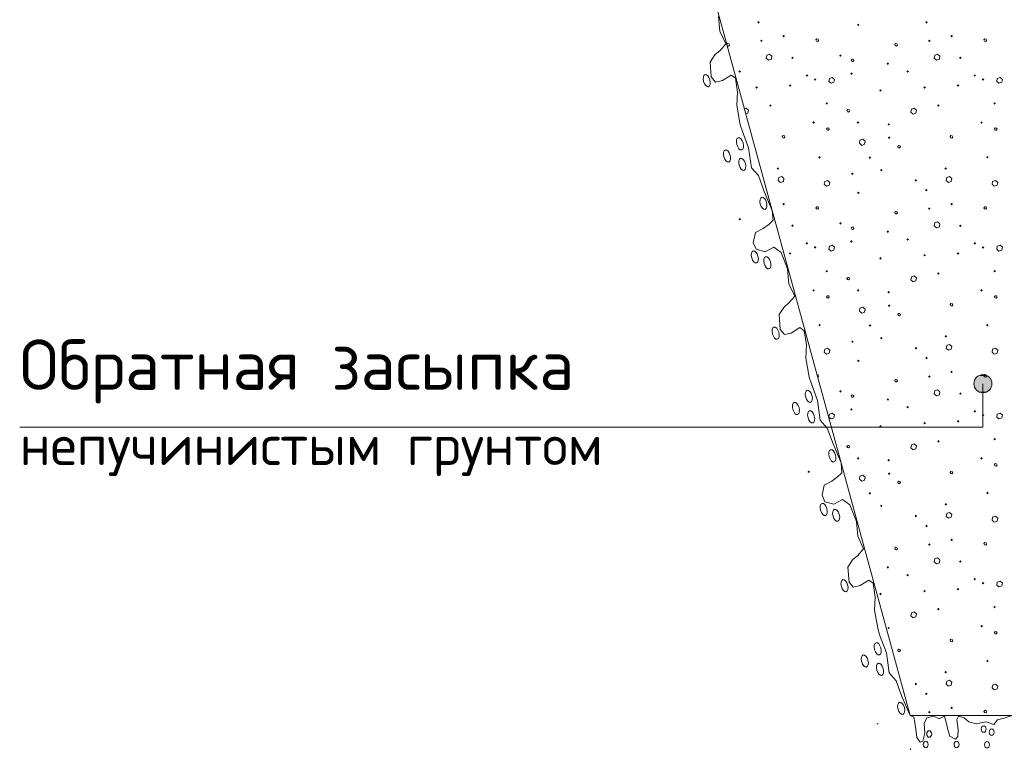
# Model space of a CAD drawing. Header units: millimetres. Extents: x 0 to 42000, y 0 to 29700.
# Tile 4 of 19: x 23003 to 27890, y 13399 to 17025. Entities that reach past the tile are written whole.
import ezdxf

# ---------------------------------------------------------------- set-up
doc = ezdxf.new("R2010")
doc.units = ezdxf.units.MM
doc.layers.add('Standard', color=7, linetype='Continuous', lineweight=25)
doc.layers.add('Стена_ кирп кладка силик нес', color=8, linetype='Continuous', lineweight=70)
doc.styles.add('ISOCPEUR', font='txt')

msp = doc.modelspace()

# ---------------------------------------------------------------- hatches: boundary and pattern name
at = {"layer": 'Standard', "linetype": 'Continuous', "lineweight": 13, "transparency": 33554687}
for points in [[(26575.3, 16041.3), (26583.3, 16036.7), (26578.7, 16028.8), (26570.7, 16033.3)], [(26917.2, 14787.9), (26925.2, 14783.3), (26920.6, 14775.4), (26912.7, 14779.9)], [(27254.6, 13526.5), (27259.1, 13534.5), (27267.1, 13529.9)], [(27421.6, 13411.9), (27428.1, 13405.4), (27421.6, 13398.9)]]:
    msp.add_hatch(color=7, dxfattribs=at).paths.add_polyline_path(points, flags=16)
for points in [[(27744.7, 15241), (27822, 15241), (27805.8, 15257.2)], [(27744.7, 15241), (27805.8, 15257.2), (27760.9, 15257.2)], [(27760.9, 15257.2), (27805.8, 15257.2), (27783.3, 15263.5)], [(27738.3, 15218.5), (27828.3, 15218.5), (27822, 15241)], [(27738.3, 15218.5), (27822, 15241), (27744.7, 15241)], [(27744.7, 15196), (27828.3, 15218.5), (27738.3, 15218.5)], [(27744.7, 15196), (27822, 15196), (27828.3, 15218.5)], [(27760.9, 15179.8), (27822, 15196), (27744.7, 15196)], [(27760.9, 15179.8), (27805.8, 15179.8), (27822, 15196)], [(27805.8, 15179.8), (27760.9, 15179.8), (27783.3, 15173.5)]]:
    msp.add_hatch(color=7, dxfattribs=at).paths.add_polyline_path(points)
at = {"layer": 'Стена_ кирп кладка силик нес', "linetype": 'Continuous', "lineweight": 13, "transparency": 33554687}
for points in [[(26663.4, 17012.6), (26669.9, 17019.1), (26676.4, 17012.6), (26669.9, 17006.1)], [(27158.4, 16999.3), (27164.9, 17005.8), (27171.4, 16999.3), (27164.9, 16992.8)], [(27496.7, 17012.6), (27503.2, 17019.1), (27509.7, 17012.6), (27503.2, 17006.1)], [(26677.5, 16921), (26684, 16927.5), (26690.5, 16921), (26684, 16914.5)], [(26788.4, 16943.5), (26794.9, 16950), (26801.4, 16943.5), (26794.9, 16937)], [(27510.9, 16921), (27517.4, 16927.5), (27523.9, 16921), (27517.4, 16914.5)], [(27621.7, 16943.5), (27628.2, 16950), (27634.7, 16943.5), (27628.2, 16937)], [(26831.7, 16836), (26838.2, 16842.5), (26844.7, 16836), (26838.2, 16829.5)], [(27070, 16847.6), (27076.5, 16854.1), (27083, 16847.6), (27076.5, 16841.1)], [(27305, 16806.8), (27311.5, 16813.3), (27318, 16806.8), (27311.5, 16800.3)], [(27665, 16836), (27671.5, 16842.5), (27678, 16836), (27671.5, 16829.5)], [(26570, 16768.5), (26576.5, 16775), (26583, 16768.5), (26576.5, 16762)], [(27124.2, 16757.6), (27130.7, 16764.1), (27137.2, 16757.6), (27130.7, 16751.1)], [(27403.4, 16768.5), (27409.9, 16775), (27416.4, 16768.5), (27409.9, 16762)], [(26903.4, 16748.5), (26909.9, 16755), (26916.4, 16748.5), (26909.9, 16742)], [(26944.2, 16728.5), (26950.7, 16735), (26957.2, 16728.5), (26950.7, 16722)], [(27736.7, 16748.5), (27743.2, 16755), (27749.7, 16748.5), (27743.2, 16742)], [(27777.5, 16728.5), (27784, 16735), (27790.5, 16728.5), (27784, 16722)], [(26654.2, 16689.3), (26660.7, 16695.8), (26667.2, 16689.3), (26660.7, 16682.8)], [(26820, 16698.5), (26826.5, 16705), (26833, 16698.5), (26826.5, 16692)], [(27268.4, 16674.3), (27274.9, 16680.8), (27281.4, 16674.3), (27274.9, 16667.8)], [(27487.5, 16689.3), (27494, 16695.8), (27500.5, 16689.3), (27494, 16682.8)], [(27653.4, 16698.5), (27659.9, 16705), (27666.4, 16698.5), (27659.9, 16692)], [(27001.7, 16610.1), (27008.2, 16616.6), (27014.7, 16610.1), (27008.2, 16603.6)], [(27835, 16610.1), (27841.5, 16616.6), (27848, 16610.1), (27841.5, 16603.6)], [(26722.5, 16599.3), (26729, 16605.8), (26735.5, 16599.3), (26729, 16592.8)], [(27555.9, 16599.3), (27562.4, 16605.8), (27568.9, 16599.3), (27562.4, 16592.8)], [(26936.7, 16515.1), (26943.2, 16521.6), (26949.7, 16515.1), (26943.2, 16508.6)], [(27157.5, 16515.1), (27164, 16521.6), (27170.5, 16515.1), (27164, 16508.6)], [(27770, 16515.1), (27776.5, 16521.6), (27783, 16515.1), (27776.5, 16508.6)], [(27309.2, 16506), (27315.7, 16512.5), (27322.2, 16506), (27315.7, 16499.5)], [(27311.7, 16439.3), (27318.2, 16445.8), (27324.7, 16439.3), (27318.2, 16432.8)], [(26965.9, 16342.6), (26972.4, 16349.1), (26978.9, 16342.6), (26972.4, 16336.1)], [(27215.9, 16341), (27222.4, 16347.5), (27228.9, 16341), (27222.4, 16334.5)], [(27799.2, 16342.6), (27805.7, 16349.1), (27812.2, 16342.6), (27805.7, 16336.1)], [(26759.2, 16286.8), (26765.7, 16293.3), (26772.2, 16286.8), (26765.7, 16280.3)], [(27272.5, 16278.5), (27279, 16285), (27285.5, 16278.5), (27279, 16272)], [(27592.5, 16286.8), (27599, 16293.3), (27605.5, 16286.8), (27599, 16280.3)], [(27129.2, 16260.1), (27135.7, 16266.6), (27142.2, 16260.1), (27135.7, 16253.6)], [(27444.2, 16228.5), (27450.7, 16235), (27457.2, 16228.5), (27450.7, 16222)], [(27496.7, 16179.3), (27503.2, 16185.8), (27509.7, 16179.3), (27503.2, 16172.8)], [(27158.4, 16166), (27164.9, 16172.5), (27171.4, 16166), (27164.9, 16159.5)], [(26788.4, 16110.1), (26794.9, 16116.6), (26801.4, 16110.1), (26794.9, 16103.6)], [(27510.9, 16087.6), (27517.4, 16094.1), (27523.9, 16087.6), (27517.4, 16081.1)], [(27621.7, 16110.1), (27628.2, 16116.6), (27634.7, 16110.1), (27628.2, 16103.6)], [(26831.7, 16002.6), (26838.2, 16009.1), (26844.7, 16002.6), (26838.2, 15996.1)], [(27070, 16014.3), (27076.5, 16020.8), (27083, 16014.3), (27076.5, 16007.8)], [(27305, 15973.5), (27311.5, 15980), (27318, 15973.5), (27311.5, 15967)], [(27665, 16002.6), (27671.5, 16009.1), (27678, 16002.6), (27671.5, 15996.1)], [(27124.2, 15924.3), (27130.7, 15930.8), (27137.2, 15924.3), (27130.7, 15917.8)], [(27403.4, 15935.1), (27409.9, 15941.6), (27416.4, 15935.1), (27409.9, 15928.6)], [(26903.4, 15915.1), (26909.9, 15921.6), (26916.4, 15915.1), (26909.9, 15908.6)], [(26944.2, 15895.1), (26950.7, 15901.6), (26957.2, 15895.1), (26950.7, 15888.6)], [(27736.7, 15915.1), (27743.2, 15921.6), (27749.7, 15915.1), (27743.2, 15908.6)], [(27777.5, 15895.1), (27784, 15901.6), (27790.5, 15895.1), (27784, 15888.6)], [(26820, 15865.1), (26826.5, 15871.6), (26833, 15865.1), (26826.5, 15858.6)], [(27268.4, 15841), (27274.9, 15847.5), (27281.4, 15841), (27274.9, 15834.5)], [(27487.5, 15856), (27494, 15862.5), (27500.5, 15856), (27494, 15849.5)], [(27653.4, 15865.1), (27659.9, 15871.6), (27666.4, 15865.1), (27659.9, 15858.6)], [(27001.7, 15776.8), (27008.2, 15783.3), (27014.7, 15776.8), (27008.2, 15770.3)], [(27555.9, 15766), (27562.4, 15772.5), (27568.9, 15766), (27562.4, 15759.5)], [(27835, 15776.8), (27841.5, 15783.3), (27848, 15776.8), (27841.5, 15770.3)], [(26936.7, 15681.8), (26943.2, 15688.3), (26949.7, 15681.8), (26943.2, 15675.3)], [(27157.5, 15681.8), (27164, 15688.3), (27170.5, 15681.8), (27164, 15675.3)], [(27770, 15681.8), (27776.5, 15688.3), (27783, 15681.8), (27776.5, 15675.3)], [(27309.2, 15672.6), (27315.7, 15679.1), (27322.2, 15672.6), (27315.7, 15666.1)], [(27311.7, 15606), (27318.2, 15612.5), (27324.7, 15606), (27318.2, 15599.5)], [(26965.9, 15509.3), (26972.4, 15515.8), (26978.9, 15509.3), (26972.4, 15502.8)], [(27215.9, 15507.6), (27222.4, 15514.1), (27228.9, 15507.6), (27222.4, 15501.1)], [(27799.2, 15509.3), (27805.7, 15515.8), (27812.2, 15509.3), (27805.7, 15502.8)], [(27272.5, 15445.1), (27279, 15451.6), (27285.5, 15445.1), (27279, 15438.6)], [(27592.5, 15453.5), (27599, 15460), (27605.5, 15453.5), (27599, 15447)], [(27129.2, 15426.8), (27135.7, 15433.3), (27142.2, 15426.8), (27135.7, 15420.3)], [(27444.2, 15395.1), (27450.7, 15401.6), (27457.2, 15395.1), (27450.7, 15388.6)], [(27496.7, 15346), (27503.2, 15352.5), (27509.7, 15346), (27503.2, 15339.5)], [(27158.4, 15332.6), (27164.9, 15339.1), (27171.4, 15332.6), (27164.9, 15326.1)], [(27510.9, 15254.3), (27517.4, 15260.8), (27523.9, 15254.3), (27517.4, 15247.8)], [(27621.7, 15276.8), (27628.2, 15283.3), (27634.7, 15276.8), (27628.2, 15270.3)], [(27070, 15181), (27076.5, 15187.5), (27083, 15181), (27076.5, 15174.5)], [(27665, 15169.3), (27671.5, 15175.8), (27678, 15169.3), (27671.5, 15162.8)], [(27305, 15140.1), (27311.5, 15146.6), (27318, 15140.1), (27311.5, 15133.6)], [(27403.4, 15101.8), (27409.9, 15108.3), (27416.4, 15101.8), (27409.9, 15095.3)], [(27124.2, 15091), (27130.7, 15097.5), (27137.2, 15091), (27130.7, 15084.5)], [(27736.7, 15081.8), (27743.2, 15088.3), (27749.7, 15081.8), (27743.2, 15075.3)], [(27777.5, 15061.8), (27784, 15068.3), (27790.5, 15061.8), (27784, 15055.3)], [(27268.4, 15007.6), (27274.9, 15014.1), (27281.4, 15007.6), (27274.9, 15001.1)], [(27487.5, 15022.6), (27494, 15029.1), (27500.5, 15022.6), (27494, 15016.1)], [(27653.4, 15031.8), (27659.9, 15038.3), (27666.4, 15031.8), (27659.9, 15025.3)], [(27555.9, 14932.6), (27562.4, 14939.1), (27568.9, 14932.6), (27562.4, 14926.1)], [(27835, 14943.5), (27841.5, 14950), (27848, 14943.5), (27841.5, 14937)], [(27157.5, 14848.5), (27164, 14855), (27170.5, 14848.5), (27164, 14842)], [(27309.2, 14839.3), (27315.7, 14845.8), (27322.2, 14839.3), (27315.7, 14832.8)], [(27770, 14848.5), (27776.5, 14855), (27783, 14848.5), (27776.5, 14842)], [(27311.7, 14772.6), (27318.2, 14779.1), (27324.7, 14772.6), (27318.2, 14766.1)], [(27215.9, 14674.3), (27222.4, 14680.8), (27228.9, 14674.3), (27222.4, 14667.8)], [(27799.2, 14676), (27805.7, 14682.5), (27812.2, 14676), (27805.7, 14669.5)], [(27272.5, 14611.8), (27279, 14618.3), (27285.5, 14611.8), (27279, 14605.3)], [(27592.5, 14620.1), (27599, 14626.6), (27605.5, 14620.1), (27599, 14613.6)], [(27444.2, 14561.8), (27450.7, 14568.3), (27457.2, 14561.8), (27450.7, 14555.3)], [(27496.7, 14512.6), (27503.2, 14519.1), (27509.7, 14512.6), (27503.2, 14506.1)], [(27167.7, 14503), (27171.4, 14499.3), (27169.3, 14497.2)], [(27510.9, 14421), (27517.4, 14427.5), (27523.9, 14421), (27517.4, 14414.5)], [(27621.7, 14443.5), (27628.2, 14450), (27634.7, 14443.5), (27628.2, 14437)], [(27665, 14336), (27671.5, 14342.5), (27678, 14336), (27671.5, 14329.5)], [(27305, 14306.8), (27311.5, 14313.3), (27318, 14306.8), (27311.5, 14300.3)], [(27403.4, 14268.5), (27409.9, 14275), (27416.4, 14268.5), (27409.9, 14262)], [(27736.7, 14248.5), (27743.2, 14255), (27749.7, 14248.5), (27743.2, 14242)], [(27777.5, 14228.5), (27784, 14235), (27790.5, 14228.5), (27784, 14222)], [(27268.4, 14174.3), (27274.9, 14180.8), (27281.4, 14174.3), (27274.9, 14167.8)], [(27487.5, 14189.3), (27494, 14195.8), (27500.5, 14189.3), (27494, 14182.8)], [(27653.4, 14198.5), (27659.9, 14205), (27666.4, 14198.5), (27659.9, 14192)], [(27555.9, 14099.3), (27562.4, 14105.8), (27568.9, 14099.3), (27562.4, 14092.8)], [(27835, 14110.1), (27841.5, 14116.6), (27848, 14110.1), (27841.5, 14103.6)], [(27309.2, 14006), (27315.7, 14012.5), (27322.2, 14006), (27315.7, 13999.5)], [(27770, 14015.1), (27776.5, 14021.6), (27783, 14015.1), (27776.5, 14008.6)], [(27320.2, 13943.8), (27324.7, 13939.3), (27322.1, 13936.8)], [(27799.2, 13842.6), (27805.7, 13849.1), (27812.2, 13842.6), (27805.7, 13836.1)], [(27592.5, 13786.8), (27599, 13793.3), (27605.5, 13786.8), (27599, 13780.3)], [(27444.2, 13728.5), (27450.7, 13735), (27457.2, 13728.5), (27450.7, 13722)], [(27496.7, 13679.3), (27503.2, 13685.8), (27509.7, 13679.3), (27503.2, 13672.8)], [(27510.9, 13587.6), (27517.4, 13594.1), (27523.9, 13587.6), (27517.4, 13581.1)], [(27621.7, 13610.1), (27628.2, 13616.6), (27634.7, 13610.1), (27628.2, 13603.6)]]:
    msp.add_hatch(color=7, dxfattribs=at).paths.add_polyline_path(points, flags=16)

# ---------------------------------------------------------------- linework, layer by layer
at = {"layer": 'Standard', "color": 7, "linetype": 'Continuous', "lineweight": 13, "transparency": 33554687}
for p, q in [((24686.3, 23599.3), (27421.6, 13572.1)), ((27783.3, 15263.5), (27783.3, 15263.5)), ((27738.3, 15218.5), (27738.3, 15218.5)), ((27828.3, 15218.5), (27828.3, 15218.5)), ((27783.3, 15173.5), (27783.3, 15173.5)), ((27421.6, 13572.1), (27421.6, 13572.1)), ((27421.6, 13572.1), (27928.3, 13572.1))]:
    msp.add_line(p, q, dxfattribs=at)
for points in [[(26471.7, 17041.9), (26478.3, 16968.3), (26507.5, 16906.2), (26478.9, 16872.8), (26453.1, 16851), (26429.6, 16814.9), (26435.4, 16741.1), (26456.1, 16715.8), (26490.2, 16723.7), (26533.4, 16750.3), (26555.1, 16734.7), (26565.3, 16666.1), (26562.1, 16600.6), (26578.9, 16504.2), (26590.3, 16470.9), (26620.6, 16389), (26634.2, 16290.3), (26668.8, 16251.3), (26697.6, 16173), (26737.8, 16078.9)], [(26737.8, 16078.9), (26742.1, 16030.2), (26720.3, 16009.5), (26692, 15988.3), (26654.2, 15968.6), (26643.4, 15918.5), (26657.6, 15886), (26702.3, 15873.9), (26745.4, 15896.5), (26781.8, 15870), (26813.6, 15788.5), (26820.2, 15714.9), (26849.4, 15652.8), (26820.8, 15619.4), (26795, 15597.6), (26771.5, 15561.5), (26777.3, 15487.7), (26798, 15462.4), (26832.1, 15470.3), (26875.3, 15496.9), (26897, 15481.3), (26907.3, 15412.7), (26904.1, 15347.2), (26920.8, 15250.8), (26932.2, 15217.5), (26962.5, 15135.6), (26976.1, 15036.9), (27010.7, 14997.9), (27039.5, 14919.6), (27079.7, 14825.5)], [(23002.9, 15003.5), (27783.3, 15003.5), (27783.3, 15218.5)], [(27079.7, 14825.5), (27084, 14776.8), (27062.2, 14756.1), (27033.9, 14734.9), (26996.1, 14715.2), (26985.3, 14665.1), (26999.5, 14632.6), (27044.2, 14620.5), (27087.3, 14643.1), (27123.7, 14616.6), (27155.5, 14535.1), (27162.1, 14461.5), (27191.3, 14399.4), (27162.7, 14366), (27136.9, 14344.2), (27113.4, 14308.1), (27119.2, 14234.3), (27139.9, 14209), (27174, 14216.9), (27217.2, 14243.5), (27238.9, 14227.9), (27249.2, 14159.3), (27246, 14093.8), (27262.8, 13997.4), (27274.1, 13964.1), (27304.4, 13882.2), (27318, 13783.5), (27352.6, 13744.5), (27381.4, 13666.2), (27421.6, 13572.1)], [(27421.6, 13572.1), (27440.4, 13563.4), (27445.9, 13536.9), (27451, 13504.1), (27454.6, 13462.4), (27472.3, 13438.8), (27486, 13443.9), (27495.1, 13483.9), (27491, 13531.4), (27504.7, 13559.6), (27538.7, 13568.8), (27567, 13555.8), (27593.4, 13567.6), (27603, 13531.3), (27608.6, 13500.6), (27619.7, 13468.4), (27648.1, 13454.6), (27659.7, 13467.9), (27660.3, 13502.9), (27654.7, 13551.6), (27662.8, 13568.4), (27689.6, 13560.3), (27714, 13539.9), (27752, 13530.8), (27765.6, 13532.9), (27799.6, 13540.6), (27838.1, 13527.8), (27856.3, 13550.9), (27888.8, 13558.1), (27928.3, 13572.1)]]:
    msp.add_lwpolyline(points, dxfattribs=at)
msp.add_circle((27783.3, 15218.5), 45, dxfattribs=at)
for centre, major_axis, ratio in [((26412.7, 16722.8), (8.2, -30.1), 0.518484), ((26577.5, 16409.5), (8.2, -30.1), 0.518484), ((26513.5, 16349), (8.2, -30.1), 0.518484), ((26589, 16307.6), (8.2, -30.1), 0.518484), ((26694, 16114.1), (8.2, -30.1), 0.518484), ((26651.4, 15847.9), (8.2, -30.1), 0.518484), ((26713.2, 15819), (8.2, -30.1), 0.518484), ((26754.6, 15469.4), (8.2, -30.1), 0.518484), ((26919.4, 15156.1), (8.2, -30.1), 0.518484), ((26855.4, 15095.6), (8.2, -30.1), 0.518484), ((26930.9, 15054.2), (8.2, -30.1), 0.518484), ((27035.9, 14860.7), (8.2, -30.1), 0.518484), ((26993.3, 14594.5), (8.2, -30.1), 0.518484), ((27055.1, 14565.6), (8.2, -30.1), 0.518484), ((27096.5, 14216), (8.2, -30.1), 0.518484), ((27261.3, 13902.7), (8.2, -30.1), 0.518484), ((27197.3, 13842.2), (8.2, -30.1), 0.518484), ((27272.8, 13800.8), (8.2, -30.1), 0.518484), ((27377.8, 13607.3), (8.2, -30.1), 0.518484), ((27516.9, 13479.9), (0, 16.2), 0.752165), ((27787.4, 13504.4), (0, 16.2), 0.752165), ((27826.9, 13488.8), (0, 16.2), 0.752165), ((27499.6, 13427.9), (0, 16.2), 0.752165), ((27652.7, 13427.9), (0, 16.2), 0.752165), ((27803.6, 13426.8), (0, 16.2), 0.752165)]:
    msp.add_ellipse(centre, major_axis=major_axis, ratio=ratio, dxfattribs=at)
at = {"layer": 'Стена_ кирп кладка силик нес', "color": 253, "linetype": 'Continuous', "lineweight": 13, "true_color": 0xababab, "transparency": 33554687}
for points in [[(26957.4, 16919.3), (26964, 16917.6), (26968.2, 16922.6), (26965.7, 16929.3), (26959.9, 16930.1), (26954.9, 16925.1), (26957.4, 16919.3)], [(27790.7, 16919.3), (27797.4, 16917.6), (27801.5, 16922.6), (27799, 16929.3), (27793.2, 16930.1), (27788.2, 16925.1), (27790.7, 16919.3)], [(26515.1, 16895.1), (26521.5, 16894.3), (26525.7, 16899.3), (26523.2, 16905.1), (26516.5, 16906.8), (26513.1, 16902.7)], [(27348.2, 16895.1), (27354.9, 16894.3), (27359, 16899.3), (27356.5, 16905.1), (27349.9, 16906.8), (27345.7, 16901.8), (27348.2, 16895.1)], [(26736.5, 16845.1), (26724.9, 16855.1), (26710.7, 16850.1), (26708.2, 16835.1), (26719.9, 16825.1), (26734, 16830.1), (26736.5, 16845.1)], [(27132.4, 16818.5), (27138.2, 16817.6), (27143.2, 16822.6), (27140.7, 16828.5), (27134, 16829.3), (27129.9, 16825.1), (27132.4, 16818.5)], [(27569.9, 16845.1), (27558.2, 16855.1), (27544, 16850.1), (27541.5, 16835.1), (27553.2, 16825.1), (27567.4, 16830.1), (27569.9, 16845.1)], [(27047.4, 16729.3), (27035.7, 16739.3), (27021.5, 16734.3), (27019, 16719.3), (27029.9, 16710.1), (27044, 16715.1), (27047.4, 16729.3)], [(27880.7, 16729.3), (27869, 16739.3), (27854.9, 16734.3), (27852.4, 16719.3), (27863.2, 16710.1), (27877.4, 16715.1), (27880.7, 16729.3)], [(26619.9, 16576.8), (26609, 16586.8), (26600.1, 16583.7)], [(26607.1, 16558.2), (26617.4, 16561.8), (26619.9, 16576.8)], [(27110.7, 16568.5), (27116.5, 16566.8), (27121.5, 16571.8), (27119, 16578.5), (27112.4, 16579.3), (27108.2, 16574.3), (27110.7, 16568.5)], [(27453.2, 16576.8), (27442.4, 16586.8), (27428.2, 16581.8), (27424.9, 16566.8), (27436.5, 16556.8), (27450.7, 16561.8), (27453.2, 16576.8)], [(27009.9, 16477.6), (27015.7, 16476.8), (27020.7, 16481.8), (27018.2, 16487.6), (27011.5, 16488.5), (27007.4, 16483.5), (27009.9, 16477.6)], [(27843.2, 16477.6), (27849, 16476.8), (27854, 16481.8), (27851.5, 16487.6), (27844.9, 16488.5), (27840.7, 16483.5), (27843.2, 16477.6)], [(26789.9, 16439.3), (26795.7, 16437.6), (26800.7, 16442.6), (26798.2, 16448.5), (26791.5, 16450.1), (26787.4, 16445.1), (26789.9, 16439.3)], [(27199, 16421.8), (27188.2, 16431.8), (27173.2, 16426.8), (27170.7, 16411.8), (27182.4, 16401.8), (27196.5, 16406.8), (27199, 16421.8)], [(27623.2, 16439.3), (27629, 16437.6), (27634, 16442.6), (27631.5, 16448.5), (27624.9, 16450.1), (27620.7, 16445.1), (27623.2, 16439.3)], [(27363.2, 16390.1), (27369.9, 16389.3), (27374, 16394.3), (27371.5, 16400.1), (27364.9, 16401), (27360.7, 16396), (27363.2, 16390.1)], [(26795.7, 16236.8), (26784.9, 16246.8), (26770.7, 16241.8), (26767.4, 16226.8), (26779, 16217.6), (26793.2, 16222.6), (26795.7, 16236.8)], [(27024, 16217.6), (27012.4, 16227.6), (26998.2, 16222.6), (26995.7, 16208.5), (27006.5, 16198.5), (27020.7, 16203.5), (27024, 16217.6)], [(27629, 16236.8), (27618.2, 16246.8), (27604, 16241.8), (27600.7, 16226.8), (27612.4, 16217.6), (27626.5, 16222.6), (27629, 16236.8)], [(27857.4, 16217.6), (27845.7, 16227.6), (27831.5, 16222.6), (27829, 16208.5), (27839.9, 16198.5), (27854, 16203.5), (27857.4, 16217.6)], [(26957.4, 16086), (26964, 16084.3), (26968.2, 16089.3), (26965.7, 16096), (26959.9, 16096.8), (26954.9, 16091.8), (26957.4, 16086)], [(27790.7, 16086), (27797.4, 16084.3), (27801.5, 16089.3), (27799, 16096), (27793.2, 16096.8), (27788.2, 16091.8), (27790.7, 16086)], [(27348.2, 16061.8), (27354.9, 16061), (27359, 16066), (27356.5, 16071.8), (27349.9, 16073.5), (27345.7, 16068.5), (27348.2, 16061.8)], [(27132.4, 15985.1), (27138.2, 15984.3), (27143.2, 15989.3), (27140.7, 15995.1), (27134, 15996), (27129.9, 15991.8), (27132.4, 15985.1)], [(27569.9, 16011.8), (27558.2, 16021.8), (27544, 16016.8), (27541.5, 16001.8), (27553.2, 15991.8), (27567.4, 15996.8), (27569.9, 16011.8)], [(27047.4, 15896), (27035.7, 15906), (27021.5, 15901), (27019, 15886), (27029.9, 15876.8), (27044, 15881.8), (27047.4, 15896)], [(27880.7, 15896), (27869, 15906), (27854.9, 15901), (27852.4, 15886), (27863.2, 15876.8), (27877.4, 15881.8), (27880.7, 15896)], [(27110.7, 15735.1), (27116.5, 15733.5), (27121.5, 15738.5), (27119, 15745.1), (27112.4, 15746), (27108.2, 15741), (27110.7, 15735.1)], [(27453.2, 15743.5), (27442.4, 15753.5), (27428.2, 15748.5), (27424.9, 15733.5), (27436.5, 15723.5), (27450.7, 15728.5), (27453.2, 15743.5)], [(27009.9, 15644.3), (27015.7, 15643.5), (27020.7, 15648.5), (27018.2, 15654.3), (27011.5, 15655.1), (27007.4, 15650.1), (27009.9, 15644.3)], [(27843.2, 15644.3), (27849, 15643.5), (27854, 15648.5), (27851.5, 15654.3), (27844.9, 15655.1), (27840.7, 15650.1), (27843.2, 15644.3)], [(27199, 15588.5), (27188.2, 15598.5), (27173.2, 15593.5), (27170.7, 15578.5), (27182.4, 15568.5), (27196.5, 15573.5), (27199, 15588.5)], [(27623.2, 15606), (27629, 15604.3), (27634, 15609.3), (27631.5, 15615.1), (27624.9, 15616.8), (27620.7, 15611.8), (27623.2, 15606)], [(27363.2, 15556.8), (27369.9, 15556), (27374, 15561), (27371.5, 15566.8), (27364.9, 15567.6), (27360.7, 15562.6), (27363.2, 15556.8)], [(27024, 15384.3), (27012.4, 15394.3), (26998.2, 15389.3), (26995.7, 15375.1), (27006.5, 15365.1), (27020.7, 15370.1), (27024, 15384.3)], [(27629, 15403.5), (27618.2, 15413.5), (27604, 15408.5), (27600.7, 15393.5), (27612.4, 15384.3), (27626.5, 15389.3), (27629, 15403.5)], [(27857.4, 15384.3), (27845.7, 15394.3), (27831.5, 15389.3), (27829, 15375.1), (27839.9, 15365.1), (27854, 15370.1), (27857.4, 15384.3)], [(26963.6, 15251.1), (26964, 15251), (26968.2, 15256), (26965.7, 15262.6), (26960.2, 15263.4)], [(27790.7, 15252.6), (27797.4, 15251), (27801.5, 15256), (27799, 15262.6), (27793.2, 15263.5), (27788.2, 15258.5), (27790.7, 15252.6)], [(27348.2, 15228.5), (27354.9, 15227.6), (27359, 15232.6), (27356.5, 15238.5), (27349.9, 15240.1), (27345.7, 15235.1), (27348.2, 15228.5)], [(27132.4, 15151.8), (27138.2, 15151), (27143.2, 15156), (27140.7, 15161.8), (27134, 15162.6), (27129.9, 15158.5), (27132.4, 15151.8)], [(27569.9, 15178.5), (27558.2, 15188.5), (27544, 15183.5), (27541.5, 15168.5), (27553.2, 15158.5), (27567.4, 15163.5), (27569.9, 15178.5)], [(27047.4, 15062.6), (27035.7, 15072.6), (27021.5, 15067.6), (27019, 15052.6), (27029.9, 15043.5), (27044, 15048.5), (27047.4, 15062.6)], [(27880.7, 15062.6), (27869, 15072.6), (27854.9, 15067.6), (27852.4, 15052.6), (27863.2, 15043.5), (27877.4, 15048.5), (27880.7, 15062.6)], [(27110.7, 14901.8), (27116.5, 14900.1), (27121.5, 14905.1), (27119, 14911.8), (27112.4, 14912.6), (27108.2, 14907.6), (27110.7, 14901.8)], [(27453.2, 14910.1), (27442.4, 14920.1), (27428.2, 14915.1), (27424.9, 14900.1), (27436.5, 14890.1), (27450.7, 14895.1), (27453.2, 14910.1)], [(27843.2, 14811), (27849, 14810.1), (27854, 14815.1), (27851.5, 14821), (27844.9, 14821.8), (27840.7, 14816.8), (27843.2, 14811)], [(27199, 14755.1), (27188.2, 14765.1), (27173.2, 14760.1), (27170.7, 14745.1), (27182.4, 14735.1), (27196.5, 14740.1), (27199, 14755.1)], [(27623.2, 14772.6), (27629, 14771), (27634, 14776), (27631.5, 14781.8), (27624.9, 14783.5), (27620.7, 14778.5), (27623.2, 14772.6)], [(27363.2, 14723.5), (27369.9, 14722.6), (27374, 14727.6), (27371.5, 14733.5), (27364.9, 14734.3), (27360.7, 14729.3), (27363.2, 14723.5)], [(27629, 14570.1), (27618.2, 14580.1), (27604, 14575.1), (27600.7, 14560.1), (27612.4, 14551), (27626.5, 14556), (27629, 14570.1)], [(27857.4, 14551), (27845.7, 14561), (27831.5, 14556), (27829, 14541.8), (27839.9, 14531.8), (27854, 14536.8), (27857.4, 14551)], [(27790.7, 14419.3), (27797.4, 14417.6), (27801.5, 14422.6), (27799, 14429.3), (27793.2, 14430.1), (27788.2, 14425.1), (27790.7, 14419.3)], [(27348.2, 14395.1), (27354.9, 14394.3), (27359, 14399.3), (27356.5, 14405.1), (27349.9, 14406.8), (27345.7, 14401.8), (27348.2, 14395.1)], [(27569.9, 14345.1), (27558.2, 14355.1), (27544, 14350.1), (27541.5, 14335.1), (27553.2, 14325.1), (27567.4, 14330.1), (27569.9, 14345.1)], [(27880.7, 14229.3), (27869, 14239.3), (27854.9, 14234.3), (27852.4, 14219.3), (27863.2, 14210.1), (27877.4, 14215.1), (27880.7, 14229.3)], [(27453.2, 14076.8), (27442.4, 14086.8), (27428.2, 14081.8), (27424.9, 14066.8), (27436.5, 14056.8), (27450.7, 14061.8), (27453.2, 14076.8)], [(27843.2, 13977.6), (27849, 13976.8), (27854, 13981.8), (27851.5, 13987.6), (27844.9, 13988.5), (27840.7, 13983.5), (27843.2, 13977.6)], [(27623.2, 13939.3), (27629, 13937.6), (27634, 13942.6), (27631.5, 13948.5), (27624.9, 13950.1), (27620.7, 13945.1), (27623.2, 13939.3)], [(27363.2, 13890.1), (27369.9, 13889.3), (27374, 13894.3), (27371.5, 13900.1), (27364.9, 13901), (27360.7, 13896), (27363.2, 13890.1)], [(27629, 13736.8), (27618.2, 13746.8), (27604, 13741.8), (27600.7, 13726.8), (27612.4, 13717.6), (27626.5, 13722.6), (27629, 13736.8)], [(27857.4, 13717.6), (27845.7, 13727.6), (27831.5, 13722.6), (27829, 13708.5), (27839.9, 13698.5), (27854, 13703.5), (27857.4, 13717.6)], [(27790.7, 13586), (27797.4, 13584.3), (27801.5, 13589.3), (27799, 13596), (27793.2, 13596.8), (27788.2, 13591.8), (27790.7, 13586)]]:
    msp.add_lwpolyline(points, dxfattribs=at)

# ---------------------------------------------------------------- texts
at = {"layer": 'Standard', "color": 7, "linetype": 'Continuous', "lineweight": 25, "transparency": 33554687, "attachment_point": 7, "style": 'ISOCPEUR'}
for s, insert, char_height, width in [('\\W0.98;Обратная засыпка', (23002.9, 15120.2), 250, 3058.837), ('\\W0.99;непучинистым грунтом', (23002.9, 14760.2), 200, 2996.917)]:
    msp.add_mtext(s, dxfattribs=dict(at, insert=insert, char_height=char_height, width=width))

doc.saveas('drawing.dxf')
